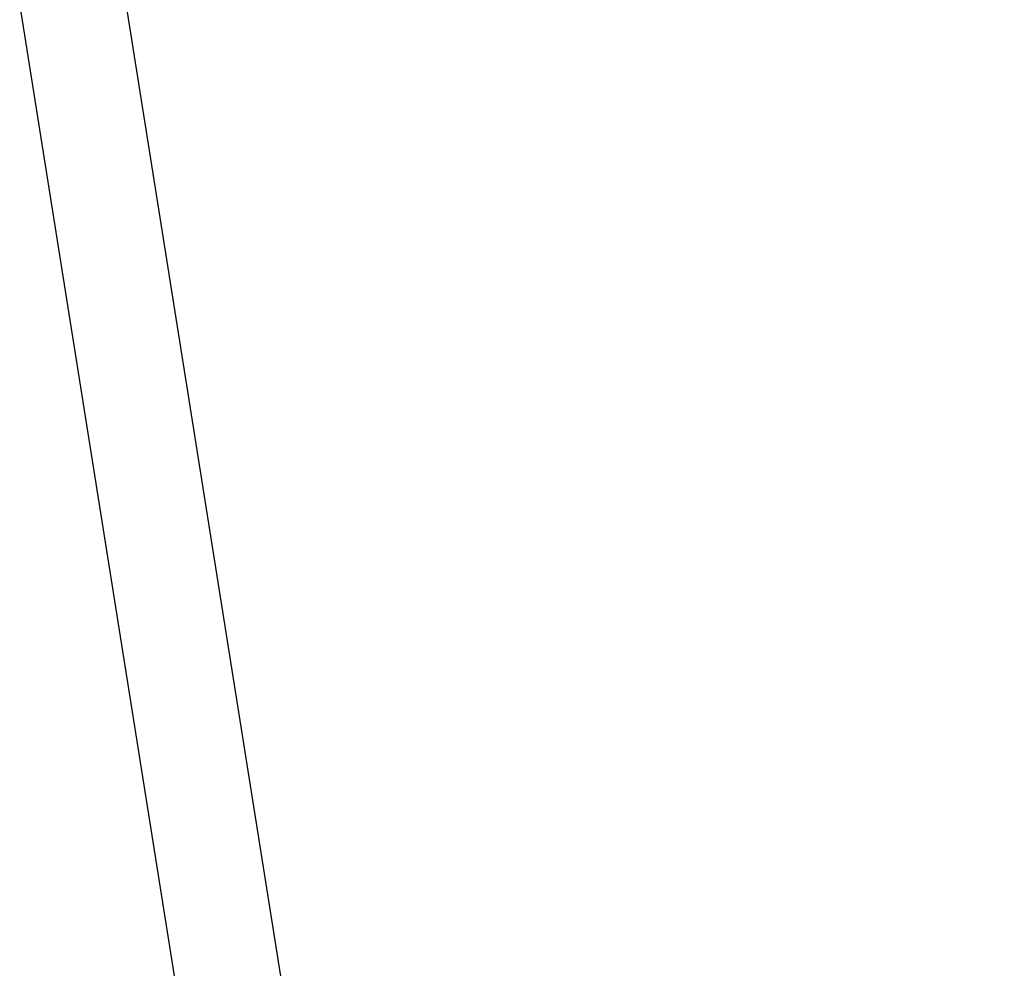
# Model space of a CAD drawing. Extents: x 447827 to 448299, y 438389 to 439851.
# Tile 37 of 116: x 447935 to 447982, y 439079 to 439124. Entities that reach past the tile are written whole.
import ezdxf

# ---------------------------------------------------------------- set-up
doc = ezdxf.new("R2010")
doc.units = 0
doc.header["$LTSCALE"] = 2
doc.header["$MEASUREMENT"] = 0
doc.linetypes.add('AUSGEZOGEN', pattern=[0])
doc.layers.get('0').update_dxf_attribs({"linetype": 'AUSGEZOGEN'})
for name, color, linetype in [('FBRTOP', 250, 'AUSGEZOGEN'), ('Planeinteilung', 250, 'CONTINUOUS'), ('RAHMEN', 7, 'AUSGEZOGEN')]:
    doc.layers.add(name, color=color, linetype=linetype)

# ---------------------------------------------------------------- blocks, each defined once
blk = doc.blocks.new('1135297')
blk.add_line((0, 0), (1135, 0))
at = {"layer": 'RAHMEN'}
blk.add_line((25, 5), (950, 5), dxfattribs=at)

msp = doc.modelspace()

# ---------------------------------------------------------------- linework, layer by layer
at = {"layer": 'FBRTOP'}
for points in [[(448034.372, 439384.926, -0.000001), (448050.087, 439286.169, -0.000002), (448057.944, 439236.79), (448081.515, 439088.654, 0.000001), (448091.337, 439026.931, -0.000001), (448101.158, 438965.207, -0.000001), (448105.087, 438940.518, 0.000002), (448109.015, 438915.828, 0.000007), (448110.98, 438903.483, -0.000017)], [(448068.197, 439390.308, -0.000001), (448083.912, 439291.551, -0.000002), (448091.769, 439242.172), (448115.34, 439094.036, 0.000001), (448125.161, 439032.313, -0.000001), (448134.983, 438970.589, -0.000001), (448138.911, 438945.9, 0.000002), (448142.84, 438921.21, 0.000007), (448144.804, 438908.866, -0.000017)]]:
    msp.add_lwpolyline(points, format="xyb", dxfattribs=at)

# ---------------------------------------------------------------- block references
at = {"layer": 'Planeinteilung', "linetype": 'Continuous', "rotation": 279.041149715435}
msp.add_blockref('1135297', (447827.116, 439804.721), dxfattribs=at)

doc.saveas('drawing.dxf')
